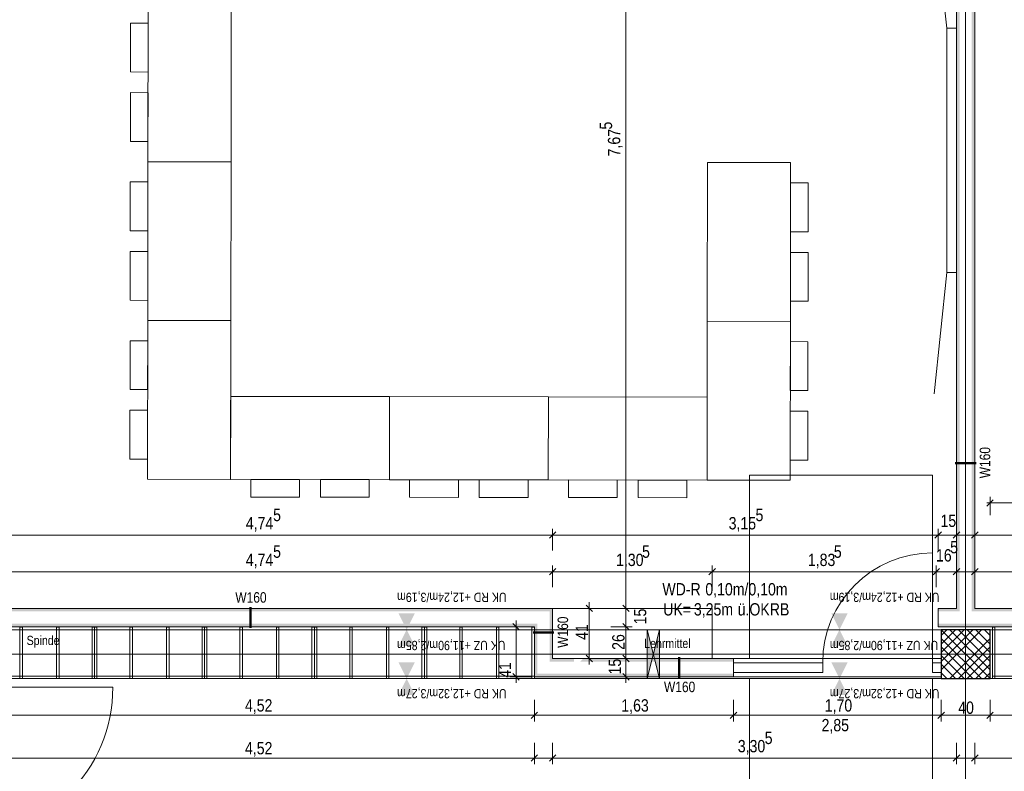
# Model space of a CAD drawing. Extents: x -620 to 300, y 62 to 1112.
# Tile 175 of 200: x -446 to -285, y 815 to 938. Entities that reach past the tile are written whole.
import ezdxf
from ezdxf.lldxf.tags import DXFTag

# ---------------------------------------------------------------- set-up
doc = ezdxf.new("R2010")
doc.units = 0
doc.layers.get('0').update_dxf_attribs({"lineweight": 13})
for name, color, linetype, lineweight, true_color in [('00 -Bauelemente -Gipskarton', 7, 'Continuous', 9, 0xff7fe6), ('30 -33 Aussenwände- 3 Aussenstützen', 7, 'Continuous', 50, 0x0000dd), ('30 -34 Innenwände- 11 Durchbruch', 4, 'Continuous', 9, 0x00ffff), ('30 -34 Innenwände- 2 nichttragend', 7, 'Continuous', 18, 0xff7fe6), ('30 -34 Innenwände- 4 Türen_Fenster', 9, 'Continuous', 15, 0x808080), ('30 -35 Decken- 1 Konstruktion-Träger- Stahlbeton', 7, 'Continuous', 13, 0x33aa00), ('60- 61 allgemeine Ausstattung- 1 Möbel', 9, 'Continuous', 9, 0x808080), ('70 -72 Beschriftung- 1 Beschriftung allgemein', 7, 'Continuous', 9, 0xff6633), ('70 -72 Beschriftung- 8 barrierefrei', 7, 'grob-A06CPVLVL0', 9, 0x888888), ('70 -76 Bemaßung- 2 Allgemein', 9, 'Continuous', 5, 0x808080)]:
    doc.layers.add(name, color=color, linetype=linetype, lineweight=lineweight, true_color=true_color)
doc.layers.add('70 -71 Achsen- 1 Gebäudeachsen', color=7, linetype='STRICHPUNKT2-A06CPVM0L0', lineweight=18)
doc.layers.add('70 -75 Raumstempel- 3 Wandstempel', color=7, linetype='Continuous', lineweight=50)
doc.styles.get("Standard").update_dxf_attribs({"font": 'ARIALN.TTF'})
tags = doc.linetypes.add('grob-A06CPVLVL0', pattern=[14, 3, -8, 3]).pattern_tags.tags
tags[8:9] = [DXFTag(74, 4), DXFTag(75, 0), DXFTag(340, '0'), DXFTag(46, 0.0), DXFTag(50, 0.0), DXFTag(44, 0.0), DXFTag(45, 0.0)]
tags[6:7] = [DXFTag(74, 4), DXFTag(75, 0), DXFTag(340, '0'), DXFTag(46, 0.0), DXFTag(50, 0.0), DXFTag(44, 0.0), DXFTag(45, 0.0)]
tags[4:5] = [DXFTag(74, 4), DXFTag(75, 0), DXFTag(340, '0'), DXFTag(46, 0.0), DXFTag(50, 0.0), DXFTag(44, 0.0), DXFTag(45, 0.0)]
tags = doc.linetypes.add('STRICHPUNKT2-A06CPVM0L0', pattern=[12.7, 6.35, -3.175, 0, -3.175]).pattern_tags.tags
tags[10:11] = [DXFTag(74, 4), DXFTag(75, 0), DXFTag(340, '0'), DXFTag(46, 0.0), DXFTag(50, 0.0), DXFTag(44, 0.0), DXFTag(45, 0.0)]
tags[8:9] = [DXFTag(74, 4), DXFTag(75, 0), DXFTag(340, '0'), DXFTag(46, 0.0), DXFTag(50, 0.0), DXFTag(44, 0.0), DXFTag(45, 0.0)]
tags[6:7] = [DXFTag(74, 4), DXFTag(75, 0), DXFTag(340, '0'), DXFTag(46, 0.0), DXFTag(50, 0.0), DXFTag(44, 0.0), DXFTag(45, 0.0)]
tags[4:5] = [DXFTag(74, 4), DXFTag(75, 0), DXFTag(340, '0'), DXFTag(46, 0.0), DXFTag(50, 0.0), DXFTag(44, 0.0), DXFTag(45, 0.0)]

# ---------------------------------------------------------------- blocks, each defined once
blk = doc.blocks.new('Referenz-A06CPVM1L0')
at = {"layer": '00 -Bauelemente -Gipskarton', "color": 0, "linetype": 'Continuous', "lineweight": 0, "ltscale": 0.13}
for p, q in [((-295.18, 833.91), (-295.18, 833.66)), ((-295.18, 833.66), (-295.18, 833.41)), ((-295.18, 831.41), (-295.18, 831.16)), ((-295.18, 831.16), (-295.18, 830.91))]:
    blk.add_line(p, q, dxfattribs=at)
for points in [[(-292.68, 995.61), (-292.68, 842.11), (-292.43, 995.61), (-292.43, 841.86)], [(-292.43, 995.61), (-292.43, 841.86), (-292.18, 995.61), (-292.18, 841.61)], [(-290.18, 995.61), (-290.18, 841.61), (-289.93, 995.61), (-289.93, 841.86)], [(-289.93, 995.61), (-289.93, 841.86), (-289.68, 995.61), (-289.68, 842.11)], [(-359.03, 841.86), (-358.78, 842.11), (-453.68, 841.86), (-453.68, 842.11)], [(-359.28, 841.61), (-359.03, 841.86), (-453.68, 841.61), (-453.68, 841.86)], [(-359.03, 833.91), (-359.03, 841.86), (-359.28, 833.91), (-359.28, 841.61)], [(-358.78, 833.91), (-358.78, 842.11), (-359.03, 833.91), (-359.03, 841.86)], [(-292.43, 841.86), (-292.68, 842.11), (-295.68, 841.86), (-295.68, 842.11)], [(-292.18, 841.61), (-292.43, 841.86), (-295.68, 841.61), (-295.68, 841.86)], [(-289.93, 841.86), (-290.18, 841.61), (-189.03, 841.86), (-189.28, 841.61)], [(-289.68, 842.11), (-289.93, 841.86), (-188.78, 842.11), (-189.03, 841.86)], [(-361.53, 839.36), (-361.28, 839.61), (-453.68, 839.36), (-453.68, 839.61)], [(-361.78, 839.11), (-361.53, 839.36), (-453.68, 839.11), (-453.68, 839.36)], [(-361.53, 831.16), (-361.53, 839.36), (-361.78, 830.91), (-361.78, 839.11)], [(-361.28, 831.41), (-361.28, 839.61), (-361.53, 831.16), (-361.53, 839.36)], [(-196.53, 839.36), (-196.28, 839.61), (-295.68, 839.36), (-295.68, 839.61)], [(-196.78, 839.11), (-196.53, 839.36), (-295.68, 839.11), (-295.68, 839.36)], [(-355.28, 833.91), (-359.28, 833.91), (-355.28, 833.66), (-359.28, 833.66)], [(-355.28, 833.66), (-359.28, 833.66), (-355.28, 833.41), (-359.28, 833.41)], [(-354.03, 833.66), (-354.28, 833.41), (-329.18, 833.66), (-329.18, 833.41)], [(-353.78, 833.91), (-354.03, 833.66), (-329.18, 833.91), (-329.18, 833.66)], [(-329.18, 831.16), (-361.53, 831.16), (-329.18, 830.91), (-361.78, 830.91)], [(-329.18, 831.41), (-361.28, 831.41), (-329.18, 831.16), (-361.53, 831.16)]]:
    blk.add_solid(points, dxfattribs=at)
at = {"layer": '30 -33 Aussenwände- 3 Aussenstützen', "color": 0, "lineweight": 9}
for p, q in [((-295.18, 838.61), (-287.18, 830.61)), ((-288.59, 838.61), (-295.18, 832.03)), ((-290, 838.61), (-295.18, 833.44)), ((-291.42, 838.61), (-295.18, 834.86)), ((-292.83, 838.61), (-295.18, 836.27)), ((-294.25, 838.61), (-295.18, 837.68)), ((-293.76, 838.61), (-287.18, 832.03)), ((-292.35, 838.61), (-287.18, 833.44)), ((-290.93, 838.61), (-287.18, 834.86)), ((-289.52, 838.61), (-287.18, 836.27)), ((-288.11, 838.61), (-287.18, 837.68)), ((-295.18, 837.2), (-288.59, 830.61)), ((-287.18, 837.2), (-293.76, 830.61)), ((-295.18, 835.79), (-290, 830.61)), ((-287.18, 835.79), (-292.35, 830.61)), ((-291.18, 835.61), (-291.18, 833.61)), ((-295.18, 834.37), (-291.42, 830.61)), ((-292.18, 834.61), (-290.18, 834.61)), ((-287.18, 834.37), (-290.93, 830.61)), ((-295.18, 832.96), (-292.83, 830.61)), ((-287.18, 832.96), (-289.52, 830.61)), ((-295.18, 831.54), (-294.25, 830.61)), ((-287.18, 831.54), (-288.11, 830.61))]:
    blk.add_line(p, q, dxfattribs=at)
at = {"layer": '30 -33 Aussenwände- 3 Aussenstützen', "color": 0, "linetype": 'Continuous', "lineweight": 25, "ltscale": 0.25}
for p, q in [((-287.18, 838.61), (-295.18, 838.61)), ((-295.18, 838.61), (-295.18, 830.61)), ((-287.18, 830.61), (-287.18, 838.61)), ((-295.18, 830.61), (-287.18, 830.61))]:
    blk.add_line(p, q, dxfattribs=at)
at = {"layer": '30 -34 Innenwände- 11 Durchbruch', "color": 0, "linetype": 'Continuous', "ltscale": 0.13}
for p, q in [((-343.3, 838.62), (-341.3, 838.62)), ((-341.3, 838.62), (-343.3, 830.62)), ((-341.3, 830.62), (-343.3, 838.62)), ((-343.3, 830.62), (-343.3, 838.62)), ((-341.3, 830.62), (-341.3, 838.62)), ((-343.3, 830.62), (-341.3, 830.62))]:
    blk.add_line(p, q, dxfattribs=at)
for points in [[(-343.3, 830.62), (-343.3, 838.62), (-342.3, 834.62)], [(-342.3, 834.62), (-341.3, 838.62), (-341.3, 830.62)]]:
    blk.add_solid(points, dxfattribs=at)
at = {"layer": '30 -34 Innenwände- 2 nichttragend', "color": 0, "linetype": 'Continuous', "ltscale": 0.18}
for p, q in [((-292.68, 842.11), (-292.68, 995.61)), ((-289.68, 842.11), (-289.68, 995.61)), ((-453.68, 842.11), (-358.78, 842.11)), ((-358.78, 842.11), (-358.78, 833.91)), ((-295.68, 842.11), (-292.68, 842.11)), ((-295.68, 839.11), (-295.68, 842.11)), ((-289.68, 842.11), (-188.78, 842.11)), ((-453.68, 839.11), (-361.78, 839.11)), ((-361.78, 839.11), (-361.78, 830.91)), ((-295.68, 839.11), (-196.78, 839.11)), ((-358.78, 833.91), (-355.28, 833.91)), ((-353.78, 833.91), (-329.18, 833.91)), ((-329.18, 833.66), (-329.18, 833.91)), ((-329.18, 833.66), (-329.18, 833.91)), ((-329.18, 833.41), (-329.18, 833.66)), ((-329.18, 830.91), (-329.18, 833.66)), ((-329.18, 831.41), (-329.18, 833.41)), ((-295.18, 833.66), (-295.18, 833.91)), ((-295.18, 833.66), (-295.18, 833.91)), ((-295.18, 833.41), (-295.18, 833.66)), ((-295.18, 830.91), (-295.18, 833.66)), ((-295.18, 831.41), (-295.18, 833.41)), ((-361.78, 830.91), (-329.18, 830.91)), ((-329.18, 831.16), (-329.18, 831.41)), ((-329.18, 830.91), (-329.18, 831.16)), ((-295.18, 831.16), (-295.18, 831.41)), ((-295.18, 830.91), (-295.18, 831.16))]:
    blk.add_line(p, q, dxfattribs=at)
at = {"layer": '30 -34 Innenwände- 4 Türen_Fenster', "color": 0, "linetype": 'grob-A06CPVLVL0', "ltscale": 0.15}
for p, q in [((-296.58, 833.21), (-296.58, 851.21)), ((-329.18, 833.91), (-295.18, 833.91)), ((-329.18, 830.91), (-295.18, 830.91)), ((-455.38, 829.21), (-430.78, 829.21))]:
    blk.add_line(p, q, dxfattribs=at)
at = {"layer": '30 -34 Innenwände- 4 Türen_Fenster', "color": 0, "linetype": 'Continuous', "ltscale": 0.15}
for p, q in [((-329.18, 833.21), (-314.58, 833.21)), ((-329.18, 831.61), (-329.18, 833.21)), ((-314.58, 833.21), (-314.58, 831.61)), ((-296.58, 833.21), (-295.18, 833.21)), ((-296.58, 831.61), (-296.58, 833.21)), ((-295.18, 833.21), (-295.18, 831.61)), ((-314.58, 831.61), (-329.18, 831.61)), ((-295.18, 831.61), (-296.58, 831.61))]:
    blk.add_line(p, q, dxfattribs=at)
at = {"layer": '30 -34 Innenwände- 4 Türen_Fenster', "color": 0, "linetype": 'grob-A06CPVLVL0', "ltscale": 0.15}
for centre, major_axis in [((-296.58, 833.21), (0, 18)), ((-455.38, 829.21), (0, -24.6))]:
    blk.add_ellipse(centre, major_axis=major_axis, ratio=1, start_param=0, end_param=1.570796, dxfattribs=at)
at = {"layer": '30 -35 Decken- 1 Konstruktion-Träger- Stahlbeton', "color": 0, "linetype": 'grob-A06CPVLVL0', "lineweight": -2, "ltscale": 0.13}
for p, q in [((-539.61, 838.61), (34.82, 838.61)), ((-539.61, 830.61), (34.82, 830.61))]:
    blk.add_line(p, q, dxfattribs=at)
at = {"layer": '60- 61 allgemeine Ausstattung- 1 Möbel', "color": 0, "linetype": 'Continuous', "ltscale": 0.13}
for p, q in [((-294.28, 937.11), (-296.33, 957.01)), ((-425.03, 915.24), (-424.99, 941.24)), ((-411.39, 941.22), (-411.43, 915.22)), ((-427.89, 929.94), (-427.88, 937.94)), ((-427.88, 937.94), (-425, 937.93)), ((-425, 937.93), (-425.01, 929.93)), ((-294.28, 937.11), (-292.68, 937.11)), ((-294.28, 897.11), (-294.28, 937.11)), ((-292.68, 937.11), (-292.68, 897.11)), ((-425.01, 929.93), (-427.89, 929.94)), ((-427.91, 918.55), (-427.9, 926.55)), ((-427.9, 926.55), (-425.01, 926.54)), ((-425.01, 926.54), (-425.03, 918.54)), ((-425.03, 918.54), (-427.91, 918.55)), ((-425.07, 889.24), (-425.03, 915.24)), ((-425.03, 915.24), (-411.43, 915.22)), ((-411.43, 915.22), (-425.03, 915.24)), ((-411.43, 915.22), (-411.47, 889.22)), ((-333.47, 889.11), (-333.43, 915.11)), ((-333.43, 915.11), (-319.83, 915.09)), ((-319.83, 915.09), (-319.87, 889.09)), ((-427.93, 903.94), (-427.92, 911.94)), ((-427.92, 911.94), (-425.04, 911.93)), ((-425.04, 911.93), (-425.05, 903.93)), ((-319.85, 903.79), (-319.84, 911.79)), ((-319.84, 911.79), (-316.95, 911.78)), ((-316.95, 911.78), (-316.97, 903.78)), ((-425.05, 903.93), (-427.93, 903.94)), ((-316.97, 903.78), (-319.85, 903.79)), ((-427.94, 892.55), (-427.93, 900.55)), ((-427.93, 900.55), (-425.05, 900.54)), ((-425.05, 900.54), (-425.06, 892.54)), ((-319.86, 892.4), (-319.85, 900.4)), ((-319.85, 900.4), (-316.97, 900.39)), ((-316.97, 900.39), (-316.98, 892.39)), ((-294.28, 897.11), (-296.33, 877.22)), ((-292.68, 897.11), (-294.28, 897.11)), ((-425.06, 892.54), (-427.94, 892.55)), ((-316.98, 892.39), (-319.86, 892.4)), ((-425.1, 863.24), (-425.07, 889.24)), ((-411.47, 889.22), (-425.07, 889.24)), ((-425.07, 889.24), (-411.47, 889.22)), ((-411.47, 889.22), (-411.5, 863.22)), ((-333.5, 863.11), (-333.47, 889.11)), ((-333.47, 889.11), (-319.87, 889.09)), ((-319.87, 889.09), (-333.47, 889.11)), ((-319.87, 889.09), (-319.9, 863.09)), ((-427.96, 877.94), (-427.95, 885.94)), ((-427.95, 885.94), (-425.07, 885.93)), ((-425.07, 885.93), (-425.08, 877.93)), ((-319.88, 877.79), (-319.87, 885.79)), ((-319.87, 885.79), (-316.99, 885.78)), ((-316.99, 885.78), (-317, 877.78)), ((-425.08, 877.93), (-427.96, 877.94)), ((-317, 877.78), (-319.88, 877.79)), ((-411.5, 863.22), (-411.48, 876.82)), ((-411.48, 876.82), (-385.48, 876.78)), ((-385.5, 863.18), (-385.48, 876.78)), ((-385.48, 876.78), (-385.5, 863.18)), ((-385.48, 876.78), (-359.48, 876.75)), ((-359.48, 876.75), (-359.5, 863.15)), ((-359.5, 863.15), (-359.48, 876.75)), ((-359.48, 876.75), (-333.48, 876.71)), ((-333.48, 876.71), (-333.5, 863.11)), ((-427.98, 866.55), (-427.97, 874.55)), ((-427.97, 874.55), (-425.09, 874.54)), ((-425.09, 874.54), (-425.1, 866.54)), ((-319.9, 866.4), (-319.89, 874.4)), ((-319.89, 874.4), (-317.01, 874.39)), ((-317.01, 874.39), (-317.02, 866.39)), ((-425.1, 866.54), (-427.98, 866.55)), ((-317.02, 866.39), (-319.9, 866.4)), ((-411.5, 863.22), (-425.1, 863.24)), ((-385.5, 863.18), (-411.5, 863.22)), ((-408.2, 860.33), (-408.2, 863.21)), ((-408.2, 863.21), (-400.2, 863.2)), ((-400.2, 863.2), (-400.2, 860.32)), ((-396.81, 860.32), (-396.81, 863.2)), ((-396.81, 863.2), (-388.81, 863.19)), ((-388.81, 863.19), (-388.81, 860.31)), ((-359.5, 863.15), (-385.5, 863.18)), ((-382.2, 860.3), (-382.2, 863.18)), ((-382.2, 863.18), (-374.2, 863.17)), ((-374.2, 863.17), (-374.2, 860.29)), ((-370.81, 860.28), (-370.81, 863.16)), ((-370.81, 863.16), (-362.81, 863.15)), ((-362.81, 863.15), (-362.81, 860.27)), ((-333.5, 863.11), (-359.5, 863.15)), ((-356.2, 860.26), (-356.2, 863.14)), ((-356.2, 863.14), (-348.2, 863.13)), ((-348.2, 863.13), (-348.2, 860.25)), ((-344.81, 860.25), (-344.81, 863.13)), ((-344.81, 863.13), (-336.81, 863.12)), ((-336.81, 863.12), (-336.81, 860.23)), ((-319.9, 863.09), (-333.5, 863.11)), ((-400.2, 860.32), (-408.2, 860.33)), ((-388.81, 860.31), (-396.81, 860.32)), ((-374.2, 860.29), (-382.2, 860.3)), ((-362.81, 860.27), (-370.81, 860.28)), ((-348.2, 860.25), (-356.2, 860.26)), ((-336.81, 860.23), (-344.81, 860.25))]:
    blk.add_line(p, q, dxfattribs=at)
at = {"layer": '60- 61 allgemeine Ausstattung- 1 Möbel', "color": 0, "lineweight": 15}
for p, q in [((-358.78, 842.11), (-332.68, 842.11)), ((-358.78, 833.91), (-358.78, 842.11)), ((-332.68, 842.11), (-332.68, 833.91)), ((-332.68, 833.91), (-358.78, 833.91))]:
    blk.add_line(p, q, dxfattribs=at)
at = {"layer": '60- 61 allgemeine Ausstattung- 1 Möbel', "color": 0, "linetype": 'grob-A06CPVLVL0', "lineweight": 15, "ltscale": 0.15}
for p, q in [((-445.98, 839.01), (-445.58, 839.01)), ((-445.98, 830.61), (-445.98, 839.01)), ((-445.58, 839.01), (-445.58, 830.61)), ((-439.98, 839.01), (-439.58, 839.01)), ((-439.98, 830.61), (-439.98, 839.01)), ((-439.58, 839.01), (-439.58, 830.61)), ((-434.18, 839.01), (-433.78, 839.01)), ((-434.18, 830.61), (-434.18, 839.01)), ((-433.78, 839.01), (-433.38, 839.01)), ((-433.78, 830.61), (-433.78, 839.01)), ((-433.78, 839.01), (-433.78, 830.61)), ((-433.38, 839.01), (-433.38, 830.61)), ((-427.98, 839.01), (-427.58, 839.01)), ((-427.98, 830.61), (-427.98, 839.01)), ((-427.58, 839.01), (-427.58, 830.61)), ((-421.98, 839.01), (-421.58, 839.01)), ((-421.98, 830.61), (-421.98, 839.01)), ((-421.58, 839.01), (-421.58, 830.61)), ((-416.18, 839.01), (-415.78, 839.01)), ((-416.18, 830.61), (-416.18, 839.01)), ((-415.78, 839.01), (-415.78, 830.61)), ((-415.78, 839.01), (-415.38, 839.01)), ((-415.78, 830.61), (-415.78, 839.01)), ((-415.38, 839.01), (-415.38, 830.61)), ((-409.98, 839.01), (-409.58, 839.01)), ((-409.98, 830.61), (-409.98, 839.01)), ((-409.58, 839.01), (-409.58, 830.61)), ((-403.98, 839.01), (-403.58, 839.01)), ((-403.98, 830.61), (-403.98, 839.01)), ((-403.58, 839.01), (-403.58, 830.61)), ((-398.18, 839.01), (-397.78, 839.01)), ((-398.18, 830.61), (-398.18, 839.01)), ((-397.78, 839.01), (-397.78, 830.61)), ((-397.78, 839.01), (-397.38, 839.01)), ((-397.78, 830.61), (-397.78, 839.01)), ((-397.38, 839.01), (-397.38, 830.61)), ((-391.98, 839.01), (-391.58, 839.01)), ((-391.98, 830.61), (-391.98, 839.01)), ((-391.58, 839.01), (-391.58, 830.61)), ((-385.98, 839.01), (-385.58, 839.01)), ((-385.98, 830.61), (-385.98, 839.01)), ((-385.58, 839.01), (-385.58, 830.61)), ((-380.18, 839.01), (-379.78, 839.01)), ((-380.18, 830.61), (-380.18, 839.01)), ((-379.78, 839.01), (-379.78, 830.61)), ((-379.78, 839.01), (-379.38, 839.01)), ((-379.78, 830.61), (-379.78, 839.01)), ((-379.38, 839.01), (-379.38, 830.61)), ((-373.98, 839.01), (-373.58, 839.01)), ((-373.98, 830.61), (-373.98, 839.01)), ((-373.58, 839.01), (-373.58, 830.61)), ((-367.98, 839.01), (-367.58, 839.01)), ((-367.98, 830.61), (-367.98, 839.01)), ((-367.58, 839.01), (-367.58, 830.61)), ((-362.18, 839.01), (-361.78, 839.01)), ((-362.18, 830.61), (-362.18, 839.01)), ((-361.78, 839.01), (-361.78, 830.61)), ((-286.38, 839.01), (-286.78, 839.01)), ((-286.78, 839.01), (-286.78, 830.61)), ((-286.38, 830.61), (-286.38, 839.01)), ((-451.78, 831.01), (-361.78, 831.01)), ((-361.78, 830.61), (-451.78, 830.61)), ((-445.58, 830.61), (-445.98, 830.61)), ((-439.58, 830.61), (-439.98, 830.61)), ((-433.78, 830.61), (-434.18, 830.61)), ((-433.38, 830.61), (-433.78, 830.61)), ((-427.58, 830.61), (-427.98, 830.61)), ((-421.58, 830.61), (-421.98, 830.61)), ((-415.78, 830.61), (-416.18, 830.61)), ((-415.38, 830.61), (-415.78, 830.61)), ((-409.58, 830.61), (-409.98, 830.61)), ((-403.58, 830.61), (-403.98, 830.61)), ((-397.78, 830.61), (-398.18, 830.61)), ((-397.38, 830.61), (-397.78, 830.61)), ((-391.58, 830.61), (-391.98, 830.61)), ((-385.58, 830.61), (-385.98, 830.61)), ((-379.78, 830.61), (-380.18, 830.61)), ((-379.38, 830.61), (-379.78, 830.61)), ((-373.58, 830.61), (-373.98, 830.61)), ((-367.58, 830.61), (-367.98, 830.61)), ((-361.78, 830.61), (-362.18, 830.61)), ((-361.78, 831.01), (-361.78, 830.61)), ((-286.78, 831.01), (-286.78, 830.61)), ((-196.78, 831.01), (-286.78, 831.01)), ((-286.78, 830.61), (-286.38, 830.61)), ((-286.78, 830.61), (-196.78, 830.61))]:
    blk.add_line(p, q, dxfattribs=at)
at = {"layer": '70 -71 Achsen- 1 Gebäudeachsen', "color": 0, "linetype": 'STRICHPUNKT2-A06CPVM0L0', "ltscale": 0.18}
for p, q in [((-291.18, 1084.55), (-291.18, 85.11)), ((-539.61, 834.61), (75.88, 834.61))]:
    blk.add_line(p, q, dxfattribs=at)
at = {"layer": '70 -72 Beschriftung- 8 barrierefrei', "color": 0, "linetype": 'grob-A06CPVLVL0', "ltscale": 0.13}
for p, q in [((-326.58, 833.91), (-326.58, 863.91)), ((-326.58, 863.91), (-296.58, 863.91)), ((-296.58, 863.91), (-296.58, 833.91)), ((-296.58, 833.91), (-326.58, 833.91)), ((-326.58, 800.61), (-326.58, 830.61)), ((-326.58, 830.61), (-296.58, 830.61)), ((-296.58, 830.61), (-296.58, 800.61))]:
    blk.add_line(p, q, dxfattribs=at)
at = {"layer": '70 -75 Raumstempel- 3 Wandstempel', "color": 0, "linetype": 'Continuous', "ltscale": 0.5}
for p, q in [((-289.48, 865.91), (-292.88, 865.91)), ((-408.23, 842.31), (-408.23, 838.91)), ((-358.58, 838.15), (-361.98, 838.15)), ((-338.06, 830.71), (-338.06, 834.11))]:
    blk.add_line(p, q, dxfattribs=at)
at = {"layer": '70 -76 Bemaßung- 2 Allgemein', "color": 0, "linetype": 'Continuous', "ltscale": 0.13}
for p, q in [((-346.78, 843.17), (-346.78, 994.55)), ((-287.71, 858.83), (-286.65, 859.9)), ((-287.68, 859.37), (-286.12, 859.37)), ((-287.18, 857.37), (-287.18, 860.37)), ((-239.74, 859.37), (-286.12, 859.37)), ((-358.78, 851.61), (-358.78, 855.11)), ((-358.78, 851.61), (-358.78, 855.11)), ((-295.68, 851.61), (-295.68, 855.11)), ((-295.68, 851.61), (-295.68, 855.11)), ((-292.68, 851.61), (-292.68, 855.11)), ((-289.68, 851.61), (-289.68, 855.11)), ((-359.84, 854.11), (-452.62, 854.11)), ((-357.78, 854.11), (-359.84, 854.11)), ((-359.78, 854.11), (-357.72, 854.11)), ((-296.74, 854.11), (-357.72, 854.11)), ((-296.74, 854.11), (-297.8, 854.11)), ((-294.68, 854.11), (-296.74, 854.11)), ((-294.68, 854.11), (-296.74, 854.11)), ((-292.68, 854.11), (-295.68, 854.11)), ((-293.68, 854.11), (-291.62, 854.11)), ((-291.62, 854.11), (-290.56, 854.11)), ((-290.68, 854.11), (-288.62, 854.11)), ((-189.84, 854.11), (-288.62, 854.11)), ((-359.84, 848.11), (-452.62, 848.11)), ((-357.78, 848.11), (-359.84, 848.11)), ((-359.78, 848.11), (-357.72, 848.11)), ((-358.78, 845.61), (-358.78, 849.11)), ((-358.78, 845.61), (-358.78, 849.11)), ((-333.74, 848.11), (-357.72, 848.11)), ((-331.68, 848.11), (-333.74, 848.11)), ((-333.68, 848.11), (-331.62, 848.11)), ((-332.68, 845.61), (-332.68, 849.11)), ((-332.68, 845.61), (-332.68, 849.11)), ((-297.04, 848.11), (-331.62, 848.11)), ((-297.04, 848.11), (-298.1, 848.11)), ((-294.98, 848.11), (-297.04, 848.11)), ((-294.98, 848.11), (-297.04, 848.11)), ((-295.98, 845.61), (-295.98, 849.11)), ((-295.98, 845.61), (-295.98, 849.11)), ((-292.68, 848.11), (-295.98, 848.11)), ((-293.68, 848.11), (-291.62, 848.11)), ((-292.68, 845.61), (-292.68, 849.11)), ((-291.62, 848.11), (-290.56, 848.11)), ((-290.68, 848.11), (-288.62, 848.11)), ((-289.68, 845.61), (-289.68, 849.11)), ((-189.84, 848.11), (-288.62, 848.11)), ((-352.78, 843.11), (-352.78, 841.05)), ((-346.78, 843.17), (-346.78, 844.23)), ((-346.78, 841.11), (-346.78, 843.17)), ((-346.78, 841.11), (-346.78, 843.17)), ((-355.28, 842.11), (-351.78, 842.11)), ((-349.28, 842.11), (-345.78, 842.11)), ((-349.28, 842.11), (-345.78, 842.11)), ((-346.78, 839.11), (-346.78, 842.11)), ((-364.78, 840.11), (-364.78, 838.05)), ((-352.78, 834.97), (-352.78, 841.05)), ((-346.78, 840.11), (-346.78, 838.05)), ((-346.78, 840.11), (-346.78, 838.05)), ((-362.28, 839.11), (-365.78, 839.11)), ((-349.28, 839.11), (-345.78, 839.11)), ((-349.28, 839.11), (-345.78, 839.11)), ((-364.78, 838.05), (-364.78, 831.97)), ((-346.78, 838.05), (-346.78, 836.99)), ((-346.78, 834.97), (-346.78, 838.05)), ((-352.78, 832.91), (-352.78, 834.97)), ((-346.78, 832.91), (-346.78, 834.97)), ((-355.28, 833.91), (-351.78, 833.91)), ((-349.28, 833.91), (-345.78, 833.91)), ((-349.28, 833.91), (-345.78, 833.91)), ((-346.78, 834.91), (-346.78, 832.85)), ((-364.78, 829.91), (-364.78, 831.97)), ((-346.78, 831.97), (-346.78, 832.85)), ((-346.78, 829.91), (-346.78, 831.97)), ((-362.28, 830.91), (-365.78, 830.91)), ((-349.28, 830.91), (-345.78, 830.91)), ((-361.78, 827.11), (-361.78, 823.61)), ((-361.78, 827.11), (-361.78, 823.61)), ((-329.18, 827.11), (-329.18, 823.61)), ((-329.18, 827.11), (-329.18, 823.61)), ((-295.18, 827.11), (-295.18, 823.61)), ((-295.18, 827.11), (-295.18, 823.61)), ((-287.18, 827.11), (-287.18, 823.61)), ((-287.18, 827.11), (-287.18, 823.61)), ((-362.84, 824.61), (-451.12, 824.61)), ((-360.78, 824.61), (-362.84, 824.61)), ((-362.78, 824.61), (-360.72, 824.61)), ((-330.24, 824.61), (-360.72, 824.61)), ((-328.18, 824.61), (-330.24, 824.61)), ((-330.18, 824.61), (-328.12, 824.61)), ((-296.24, 824.61), (-328.12, 824.61)), ((-294.18, 824.61), (-296.24, 824.61)), ((-296.18, 824.61), (-294.12, 824.61)), ((-288.24, 824.61), (-294.12, 824.61)), ((-286.18, 824.61), (-288.24, 824.61)), ((-288.18, 824.61), (-286.12, 824.61)), ((-197.84, 824.61), (-286.12, 824.61)), ((-361.78, 820.11), (-361.78, 816.61)), ((-361.78, 820.11), (-361.78, 816.61)), ((-358.78, 820.11), (-358.78, 816.61)), ((-358.78, 820.11), (-358.78, 816.61)), ((-292.68, 820.11), (-292.68, 816.61)), ((-292.68, 820.11), (-292.68, 816.61)), ((-289.68, 820.11), (-289.68, 816.61)), ((-289.68, 820.11), (-289.68, 816.61)), ((-362.84, 817.61), (-451.12, 817.61)), ((-362.84, 817.61), (-363.9, 817.61)), ((-360.78, 817.61), (-362.84, 817.61)), ((-360.78, 817.61), (-362.84, 817.61)), ((-358.78, 817.61), (-361.78, 817.61)), ((-359.78, 817.61), (-357.72, 817.61)), ((-359.78, 817.61), (-357.72, 817.61)), ((-357.72, 817.61), (-356.66, 817.61)), ((-293.74, 817.61), (-357.72, 817.61)), ((-293.74, 817.61), (-294.8, 817.61)), ((-291.68, 817.61), (-293.74, 817.61)), ((-291.68, 817.61), (-293.74, 817.61)), ((-289.68, 817.61), (-292.68, 817.61)), ((-290.68, 817.61), (-288.62, 817.61)), ((-290.68, 817.61), (-288.62, 817.61)), ((-288.62, 817.61), (-287.56, 817.61)), ((-197.84, 817.61), (-288.62, 817.61))]:
    blk.add_line(p, q, dxfattribs=at)
at = {"layer": '70 -76 Bemaßung- 2 Allgemein', "color": 0, "linetype": 'Continuous', "lineweight": 20, "ltscale": 0.2}
for p, q in [((-358.25, 854.64), (-359.31, 853.58)), ((-359.31, 853.58), (-358.25, 854.64)), ((-295.15, 854.64), (-296.21, 853.58)), ((-295.15, 854.64), (-296.21, 853.58)), ((-293.21, 853.58), (-292.15, 854.64)), ((-290.21, 853.58), (-289.15, 854.64)), ((-358.25, 848.64), (-359.31, 847.58)), ((-359.31, 847.58), (-358.25, 848.64)), ((-332.15, 848.64), (-333.21, 847.58)), ((-333.21, 847.58), (-332.15, 848.64)), ((-295.45, 848.64), (-296.51, 847.58)), ((-295.45, 848.64), (-296.51, 847.58)), ((-293.21, 847.58), (-292.15, 848.64)), ((-290.21, 847.58), (-289.15, 848.64)), ((-353.31, 842.64), (-352.25, 841.58)), ((-346.25, 841.58), (-347.31, 842.64)), ((-346.25, 841.58), (-347.31, 842.64)), ((-365.31, 839.64), (-364.25, 838.58)), ((-347.31, 839.64), (-346.25, 838.58)), ((-347.31, 839.64), (-346.25, 838.58)), ((-352.25, 833.38), (-353.31, 834.44)), ((-346.25, 833.38), (-347.31, 834.44)), ((-347.31, 834.44), (-346.25, 833.38)), ((-364.25, 830.38), (-365.31, 831.44)), ((-346.25, 830.38), (-347.31, 831.44)), ((-361.25, 825.14), (-362.31, 824.08)), ((-362.31, 824.08), (-361.25, 825.14)), ((-328.65, 825.14), (-329.71, 824.08)), ((-329.71, 824.08), (-328.65, 825.14)), ((-294.65, 825.14), (-295.71, 824.08)), ((-295.71, 824.08), (-294.65, 825.14)), ((-286.65, 825.14), (-287.71, 824.08)), ((-287.71, 824.08), (-286.65, 825.14)), ((-361.25, 818.14), (-362.31, 817.08)), ((-361.25, 818.14), (-362.31, 817.08)), ((-359.31, 817.08), (-358.25, 818.14)), ((-359.31, 817.08), (-358.25, 818.14)), ((-292.15, 818.14), (-293.21, 817.08)), ((-292.15, 818.14), (-293.21, 817.08)), ((-290.21, 817.08), (-289.15, 818.14)), ((-290.21, 817.08), (-289.15, 818.14))]:
    blk.add_line(p, q, dxfattribs=at)
at = {"layer": '70 -76 Bemaßung- 2 Allgemein', "color": 0, "lineweight": 0}
for points in [[(-384.01, 841.28), (-382.68, 838.61), (-381.34, 841.28)], [(-313.16, 841.28), (-311.83, 838.61), (-310.49, 841.28)], [(-384.01, 835.94), (-382.68, 838.61), (-381.34, 835.94)], [(-313.16, 835.94), (-311.83, 838.61), (-310.49, 835.94)], [(-384.01, 833.28), (-382.68, 830.61), (-381.34, 833.28)], [(-313.16, 833.28), (-311.83, 830.61), (-310.49, 833.28)], [(-384.01, 827.94), (-382.68, 830.61), (-381.34, 827.94)], [(-313.16, 827.94), (-311.83, 830.61), (-310.49, 827.94)]]:
    blk.add_solid(points, dxfattribs=at)
at = {"layer": '30 -34 Innenwände- 11 Durchbruch', "color": 0, "linetype": 'ByBlock', "ltscale": 0.13, "char_height": 2.0138, "attachment_point": 1}
for s, insert in [('{\\fArial Narrow;WD-R}', (-340.82, 846.25)), ('{\\fArial Narrow;0,10m/0,10m}', (-333.79, 846.25)), ('{\\fArial Narrow;3,25m}', (-335.66, 842.96)), ('{\\fArial Narrow;ü.OKRB}', (-328.5, 842.96)), ('{\\fArial Narrow;UK=}', (-340.68, 842.96))]:
    blk.add_mtext(s, dxfattribs=dict(at, insert=insert))
at = {"layer": '70 -72 Beschriftung- 1 Beschriftung allgemein', "color": 0, "linetype": 'Continuous', "ltscale": 0.13, "char_height": 1.5103, "attachment_point": 1}
for s, insert in [('{\\fArial Narrow;Spinde}', (-444.89, 837.62)), ('{\\fArial Narrow;Lehrmittel}', (-343.79, 837.13))]:
    blk.add_mtext(s, dxfattribs=dict(at, insert=insert))
at = {"layer": '70 -75 Raumstempel- 3 Wandstempel', "color": 0, "linetype": 'Continuous', "ltscale": 0.5, "char_height": 1.7117, "attachment_point": 1, "rotation": 90}
for insert in [(-288.87, 863.41), (-357.97, 835.65)]:
    blk.add_mtext('{\\fArial Narrow;W160}', dxfattribs=dict(at, insert=insert))
at = {"layer": '70 -75 Raumstempel- 3 Wandstempel', "color": 0, "linetype": 'Continuous', "ltscale": 0.5, "char_height": 1.7117, "attachment_point": 1}
for insert in [(-410.73, 844.76), (-340.56, 830.11)]:
    blk.add_mtext('{\\fArial Narrow;W160}', dxfattribs=dict(at, insert=insert))
at = {"layer": '70 -76 Bemaßung- 2 Allgemein', "color": 0, "linetype": 'Continuous', "ltscale": 0.13, "attachment_point": 1}
for s, insert, char_height, rotation in [('{\\fArial Narrow;5}', (-351.07, 920.51), 2.0138, 90), ('{\\fArial Narrow;7,67}', (-349.73, 916.12), 2.0138, 90), ('{\\fArial Narrow;UK RD +12,24m/3,19m}', (-366.32, 843.16), 1.5103, 180), ('{\\fArial Narrow;UK RD +12,24m/3,19m}', (-295.48, 843.16), 1.5103, 180), ('{\\fArial Narrow;15}', (-345.47, 839.5), 2.0138, 90), ('{\\fArial Narrow;41}', (-354.99, 836.96), 2.0138, 90), ('{\\fArial Narrow;26}', (-349.03, 835.32), 2.0138, 90), ('{\\fArial Narrow;UK UZ +11,90m/2,85m}', (-366.52, 835.28), 1.5103, 180), ('{\\fArial Narrow;UK UZ +11,90m/2,85m}', (-295.67, 835.28), 1.5103, 180), ('{\\fArial Narrow;41}', (-367.6, 830.74), 2.0138, 90), ('{\\fArial Narrow;15}', (-349.62, 831.3), 2.0138, 90), ('{\\fArial Narrow;UK RD +12,32m/3,27m}', (-366.32, 827.39), 1.5103, 180), ('{\\fArial Narrow;UK RD +12,32m/3,27m}', (-295.48, 827.39), 1.5103, 180)]:
    blk.add_mtext(s, dxfattribs=dict(at, insert=insert, char_height=char_height, rotation=rotation))
at = {"layer": '70 -76 Bemaßung- 2 Allgemein', "color": 0, "linetype": 'Continuous', "ltscale": 0.13, "char_height": 2.0138, "attachment_point": 1}
for s, insert in [('{\\fArial Narrow;5}', (-404.54, 858.41)), ('{\\fArial Narrow;5}', (-325.57, 858.41)), ('{\\fArial Narrow;4,74}', (-409.01, 857.06)), ('{\\fArial Narrow;3,15}', (-329.97, 857.06)), ('{\\fArial Narrow;15}', (-295.29, 857.46)), ('{\\fArial Narrow;5}', (-293.71, 853.14)), ('{\\fArial Narrow;4,74}', (-409.01, 851.06)), ('{\\fArial Narrow;5}', (-404.54, 852.41)), ('{\\fArial Narrow;1,30}', (-348.4, 851.06)), ('{\\fArial Narrow;5}', (-344.15, 852.41)), ('{\\fArial Narrow;1,83}', (-317, 851.06)), ('{\\fArial Narrow;5}', (-312.75, 852.41)), ('{\\fArial Narrow;16}', (-296.03, 851.8)), ('{\\fArial Narrow;4,52}', (-409.15, 827.23)), ('{\\fArial Narrow;1,63}', (-347.54, 827.23)), ('{\\fArial Narrow;1,70}', (-314.24, 827.23)), ('{\\fArial Narrow;40}', (-292.39, 826.86)), ('{\\fArial Narrow;2,85}', (-314.76, 824)), ('{\\fArial Narrow;3,30}', (-328.47, 820.56)), ('{\\fArial Narrow;5}', (-324.07, 821.91)), ('{\\fArial Narrow;4,52}', (-409.15, 820.23))]:
    blk.add_mtext(s, dxfattribs=dict(at, insert=insert))

msp = doc.modelspace()

# ---------------------------------------------------------------- block references
at = {"color": 8, "lineweight": 13, "ltscale": 0.13, "true_color": 0x808080}
msp.add_blockref('Referenz-A06CPVM1L0', (0, 0), dxfattribs=at)

doc.saveas('drawing.dxf')
